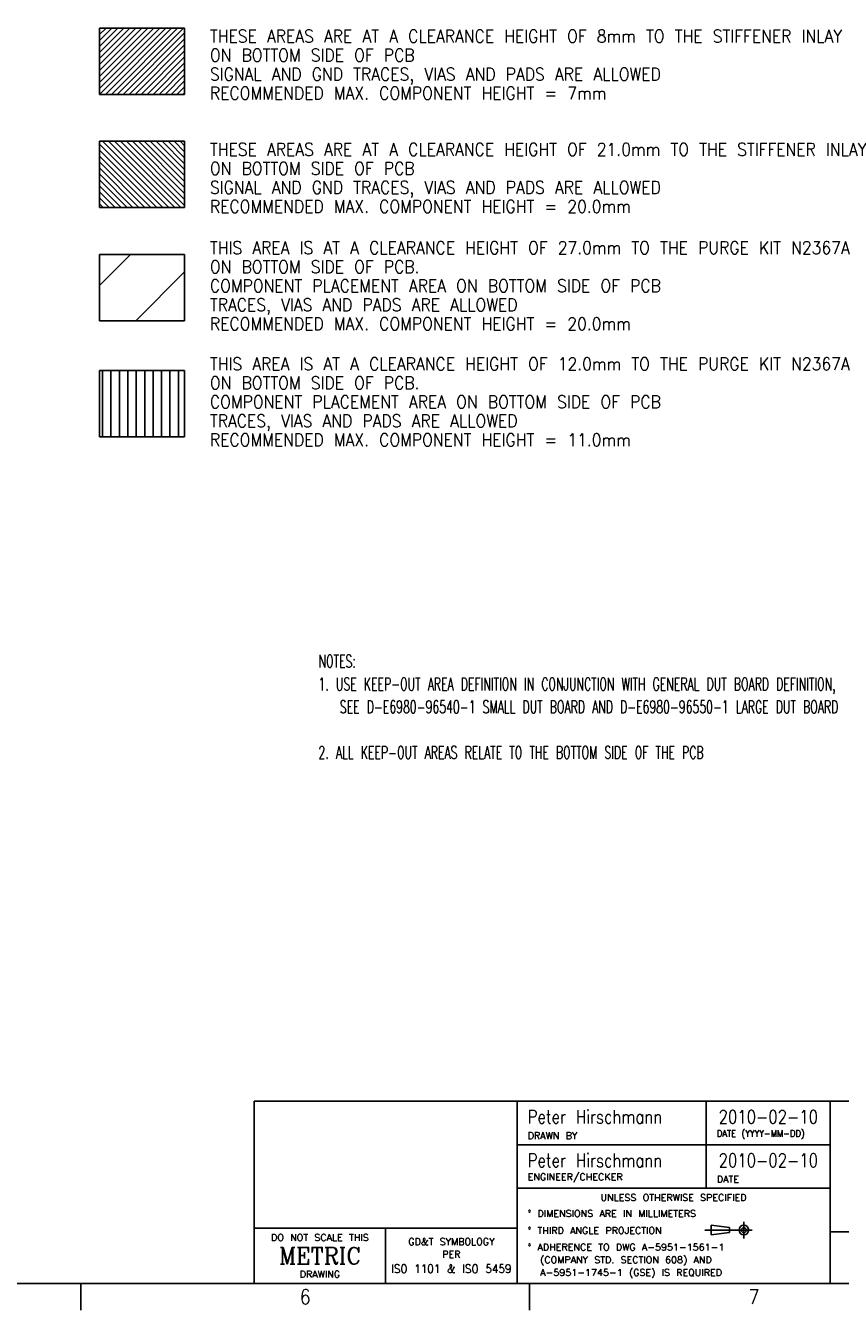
# Model space of a CAD drawing. Header units: inches. Extents: x 0 to 841, y 0 to 594.
# Tile 12 of 16: x 514 to 707, y 0 to 304. Entities that reach past the tile are written whole.
import ezdxf

# ---------------------------------------------------------------- set-up
doc = ezdxf.new("R2010")
doc.units = ezdxf.units.IN
doc.linetypes.add('DOT_CENTER', pattern=[14, 12, -1, 0, -1])
doc.layers.add('1', color=7, linetype='Continuous')
doc.styles.add('CONVERTER_11', font='txt.shx', dxfattribs={"width": 0.63})
doc.styles.add('CONVERTER_16', font='txt.shx', dxfattribs={"width": 0.9})
doc.styles.add('CONVERTER_17', font='txt.shx', dxfattribs={"width": 0.81})
doc.styles.add('CONVERTER_19', font='txt.shx', dxfattribs={"width": 1.035})
doc.styles.add('CONVERTER_20', font='complex.shx', dxfattribs={"width": 0.95})

# ---------------------------------------------------------------- blocks, each defined once
blk = doc.blocks.new('front1__3', base_point=(427.84, 364.74))
at = {"layer": '1', "linetype": 'Continuous'}
h = blk.add_hatch(dxfattribs=at)
h.set_pattern_fill('_USER', color=1, angle=45, pattern_type=0)
h.set_pattern_definition([(45, (0, 0), (-0.7071068, 0.7071068), [])])
h.paths.add_polyline_path([(551.47, 303.73), (551.47, 288.02), (531.27, 288.02), (531.27, 303.73)])
h = blk.add_hatch(dxfattribs=at)
h.set_pattern_fill('_USER', color=1, angle=-45, pattern_type=0)
h.set_pattern_definition([(-45, (0, 0), (0.7071068, 0.7071068), [])])
h.paths.add_polyline_path([(551.47, 276.91), (551.47, 261.21), (531.27, 261.21), (531.27, 276.91)])
h = blk.add_hatch(dxfattribs=at)
h.set_pattern_fill('_USER', color=1, scale=12, angle=45, pattern_type=0)
h.set_pattern_definition([(45, (0, 0), (-8.48528, 8.48528), [])])
h.paths.add_polyline_path([(551.47, 250.11), (551.47, 234.4), (531.27, 234.4), (531.27, 250.11)])
h = blk.add_hatch(dxfattribs=at)
h.set_pattern_fill('_USER', color=1, scale=2, angle=90, pattern_type=0)
h.set_pattern_definition([(90, (0, 0), (-2, -8e-16), [])])
h.paths.add_polyline_path([(551.47, 222.6), (551.47, 206.89), (531.27, 206.89), (531.27, 222.6)])
at = {"layer": '1', "color": 7, "linetype": 'Continuous'}
for p, q in [((531.27, 303.73), (551.47, 303.73)), ((531.27, 288.02), (531.27, 303.73)), ((551.47, 303.73), (551.47, 288.02)), ((551.47, 288.02), (531.27, 288.02)), ((531.27, 261.21), (531.27, 276.91)), ((531.27, 276.91), (551.47, 276.91)), ((551.47, 276.91), (551.47, 261.21)), ((551.47, 261.21), (531.27, 261.21)), ((531.27, 234.4), (531.27, 250.11)), ((531.27, 250.11), (551.47, 250.11)), ((551.47, 250.11), (551.47, 234.4)), ((551.47, 234.4), (531.27, 234.4)), ((531.27, 222.6), (551.47, 222.6)), ((531.27, 206.89), (531.27, 222.6)), ((551.47, 222.6), (551.47, 206.89)), ((551.47, 206.89), (531.27, 206.89))]:
    blk.add_line(p, q, dxfattribs=at)
at = {"layer": '1', "color": 1, "char_height": 3, "attachment_point": 7, "line_spacing_factor": 0.90036, "style": 'CONVERTER_16'}
for s, insert in [('THESE AREAS ARE AT A CLEARANCE HEIGHT OF 8mm TO THE STIFFENER INLAY\\PON BOTTOM SIDE OF PCB\\PSIGNAL AND GND TRACES, VIAS AND PADS ARE ALLOWED\\PRECOMMENDED MAX. COMPONENT HEIGHT = 7mm', (557.46, 286.8)), ('THESE AREAS ARE AT A CLEARANCE HEIGHT OF 21.0mm TO THE STIFFENER INLAY\\PON BOTTOM SIDE OF PCB\\PSIGNAL AND GND TRACES, VIAS AND PADS ARE ALLOWED\\PRECOMMENDED MAX. COMPONENT HEIGHT = 20.0mm', (557.46, 259.98)), ('THIS AREA IS AT A CLEARANCE HEIGHT OF 27.0mm TO THE PURGE KIT N2367A\\PON BOTTOM SIDE OF PCB.\\PCOMPONENT PLACEMENT AREA ON BOTTOM SIDE OF PCB\\PTRACES, VIAS AND PADS ARE ALLOWED\\PRECOMMENDED MAX. COMPONENT HEIGHT = 20.0mm', (557.46, 232.18)), ('THIS AREA IS AT A CLEARANCE HEIGHT OF 12.0mm TO THE PURGE KIT N2367A\\PON BOTTOM SIDE OF PCB.\\PCOMPONENT PLACEMENT AREA ON BOTTOM SIDE OF PCB\\PTRACES, VIAS AND PADS ARE ALLOWED\\PRECOMMENDED MAX. COMPONENT HEIGHT = 11.0mm', (557.46, 204.67))]:
    blk.add_mtext(s, dxfattribs=dict(at, insert=insert))
blk = doc.blocks.new('2__4', base_point=(446.11, 338.72))
blk.add_blockref('front1__3', (427.84, 364.74))
at = {"layer": '1', "color": 1, "insert": (583.2, 130.63), "char_height": 3, "attachment_point": 7, "line_spacing_factor": 1.080432, "style": 'CONVERTER_11'}
blk.add_mtext('NOTES:\\P1. USE KEEP-OUT AREA DEFINITION IN CONJUNCTION WITH GENERAL DUT BOARD DEFINITION,\\P   SEE D-E6980-96540-1 SMALL DUT BOARD AND D-E6980-96550-1 LARGE DUT BOARD\\P \\P2. ALL KEEP-OUT AREAS RELATE TO THE BOTTOM SIDE OF THE PCB', dxfattribs=at)
blk = doc.blocks.new('rf_stiffener_assy__5', base_point=(446.11, 338.72))
at = {"layer": '1'}
blk.add_blockref('2__4', (446.11, 338.72), dxfattribs=at)
blk = doc.blocks.new('TOP__6', base_point=(428.566, 317.897))
blk.add_blockref('rf_stiffener_assy__5', (446.106, 338.724))
blk = doc.blocks.new('2__7', base_point=(428.57, 317.9))
blk.add_blockref('TOP__6', (428.57, 317.9))
blk = doc.blocks.new('N2494-90111-1__8', base_point=(428.566, 317.897))
at = {"layer": '1'}
blk.add_blockref('2__7', (428.566, 317.897), dxfattribs=at)
blk = doc.blocks.new('Drawing_Grid_Zones__9', base_point=(6.35, 6.35))
at = {"layer": '1', "color": 4, "linetype": 'Continuous'}
for p, q in [((526.8625, 6.35), (526.8625, 0)), ((633.225, 6.35), (633.225, 0))]:
    blk.add_line(p, q, dxfattribs=at)
at = {"layer": '1', "color": 4, "char_height": 3.5, "attachment_point": 5, "line_spacing_factor": 1.080432, "style": 'CONVERTER_16'}
for s, insert in [('6', (580.04375, 3.175)), ('7', (686.40625, 3.175))]:
    blk.add_mtext(s, dxfattribs=dict(at, insert=insert))
blk = doc.blocks.new('A1_Size_Verigy_Frame__11', base_point=(6.35, 6.35))
at = {"color": 7, "linetype": 'Continuous'}
for p, q in [((567.95, 49.54), (567.95, 6.35)), ((567.95, 49.54), (630.26, 49.54)), ((630.26, 49.54), (630.26, 6.35)), ((630.26, 49.54), (834.65, 49.54)), ((704.49, 6.35), (704.49, 49.54)), ((770.75, 18.59), (704.49, 18.59))]:
    blk.add_line(p, q, dxfattribs=at)
at = {"color": 4, "linetype": 'Continuous'}
for p, q in [((675.09, 49.54), (675.09, 28.91)), ((704.49, 39.22), (630.26, 39.22)), ((630.17, 28.91), (704.49, 28.91)), ((567.95, 19.45), (630.26, 19.45)), ((599.1, 19.45), (599.1, 6.35)), ((676.27, 20.16), (680.63, 19.58)), ((676.27, 17.85), (676.27, 20.16)), ((680.63, 18.43), (676.27, 17.85)), ((680.63, 19.58), (680.63, 18.43))]:
    blk.add_line(p, q, dxfattribs=at)
at = {"color": 4, "linetype": 'DOT_CENTER'}
for p, q in [((674.79, 19), (682.04, 19)), ((682.04, 19), (685.96, 19)), ((684, 20.97), (684, 17.04))]:
    blk.add_line(p, q, dxfattribs=at)
at = {"color": 4, "linetype": 'Continuous'}
for radius in [1.15, 0.58]:
    blk.add_circle((684, 19), radius, dxfattribs=at)
at = {"layer": '1', "color": 7, "linetype": 'Continuous'}
blk.add_line((9.35, 6.35), (831.65, 6.35), dxfattribs=at)
at = {"layer": '1'}
blk.add_blockref('Drawing_Grid_Zones__9', (6.35, 6.35), dxfattribs=at)
at = {"color": 3, "char_height": 3.2, "line_spacing_factor": 1.020408, "style": 'CONVERTER_17'}
for s, insert, attachment_point in [('Peter Hirschmann', (632.76, 45.83), 4), ('2010-02-10', (689.79, 45.83), 5), ('Peter Hirschmann', (632.76, 35.51), 4), ('2010-02-10', (689.79, 35.51), 5)]:
    blk.add_mtext(s, dxfattribs=dict(at, insert=insert, attachment_point=attachment_point))
at = {"color": 4}
for s, insert, char_height, attachment_point, line_spacing_factor, style in [('DRAWN BY', (632.76, 40.57), 1.6, 7, 1.12545, 'CONVERTER_19'), ('DATE (YYYY-MM-DD)', (677.59, 40.57), 1.6, 7, 1.12545, 'CONVERTER_16'), ('ENGINEER/CHECKER', (632.76, 30.26), 1.6, 7, 1.12545, 'CONVERTER_19'), ('DATE', (677.59, 30.26), 1.6, 7, 1.12545, 'CONVERTER_19'), ('UNLESS OTHERWISE SPECIFIED', (667.33, 27.51), 1.6, 2, 1.12545, 'CONVERTER_19'), ('%%d DIMENSIONS ARE IN MILLIMETERS', (632.76, 23.73), 1.6, 1, 1.12545, 'CONVERTER_19'), ('%%d THIRD ANGLE PROJECTION', (632.76, 19.69), 1.6, 1, 1.12545, 'CONVERTER_19'), ('DO NOT SCALE THIS', (583.53, 18.05), 1.6, 2, 1.12545, 'CONVERTER_19'), ('METRIC', (583.53, 12.9), 4, 5, 1.320528, 'CONVERTER_20'), ('GD&T SYMBOLOGY', (614.68, 17.05), 1.6, 2, 1.12545, 'CONVERTER_19'), ('%%d ADHERENCE TO DWG A-5951-1561-1\\P  (COMPANY STD. SECTION 608) AND\\P  A-5951-1745-1 (GSE) IS REQUIRED', (632.76, 15.76), 1.6, 1, 1.12545, 'CONVERTER_19'), ('PER', (614.68, 14.05), 1.6, 2, 0.90036, 'CONVERTER_19'), ('DRAWING', (583.53, 7.75), 1.6, 8, 1.12545, 'CONVERTER_19'), ('ISO 1101 & ISO 5459', (614.68, 8.85), 2, 8, 0.90036, 'CONVERTER_16')]:
    blk.add_mtext(s, dxfattribs=dict(at, insert=insert, char_height=char_height, attachment_point=attachment_point, line_spacing_factor=line_spacing_factor, style=style))

msp = doc.modelspace()

# ---------------------------------------------------------------- block references
for name, p in [('A1_Size_Verigy_Frame__11', (6.35, 6.35)), ('N2494-90111-1__8', (428.57, 317.9))]:
    msp.add_blockref(name, p)

doc.saveas('drawing.dxf')
